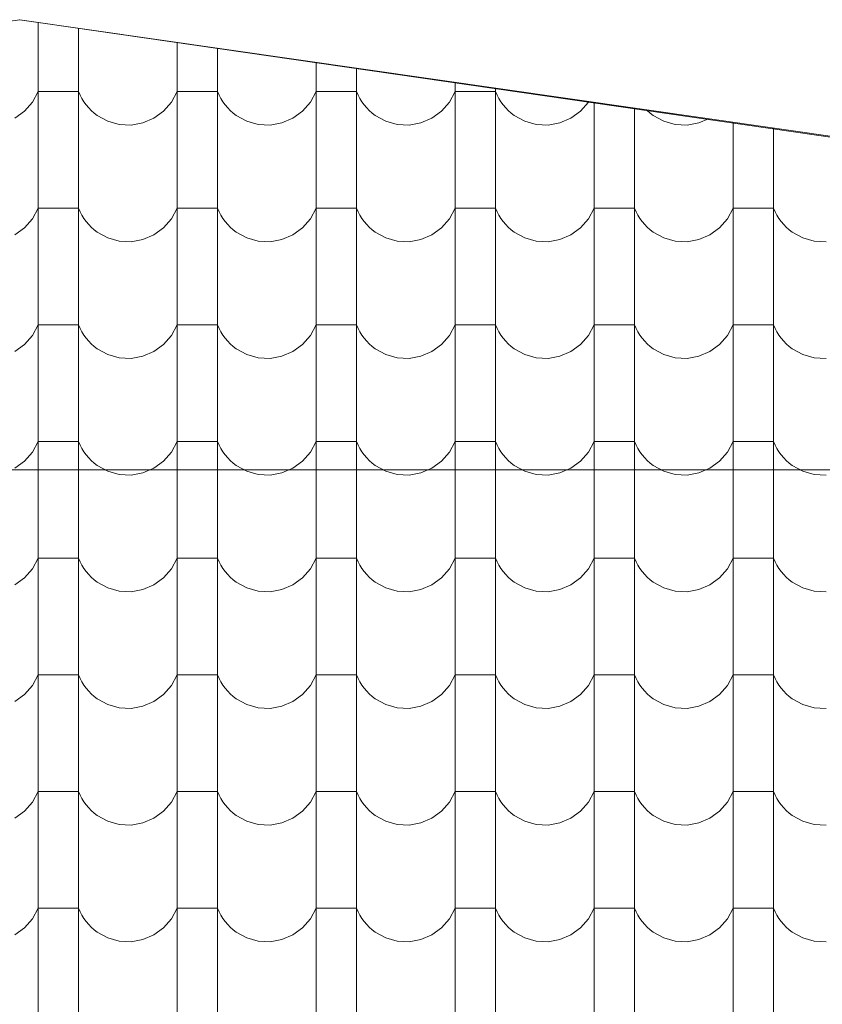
# Model space of a CAD drawing. Header units: millimetres. Extents: x -68772 to 137055, y -73300 to 19650.
# Tile 101 of 212: x 70940 to 72178, y -60535 to -59016. Entities that reach past the tile are written whole.
import ezdxf

# ---------------------------------------------------------------- set-up
doc = ezdxf.new("R2010")
doc.units = ezdxf.units.MM
doc.header["$MEASUREMENT"] = 0
for name, color, linetype, lineweight in [('Nowe_440-K Belki_Nr_pióra__1', 7, 'Continuous', 18), ('Nowe_810-G Ogólne_Nr_pióra__1', 7, 'Continuous', 18), ('Nowe_810-G Ogólne_Nr_pióra__26', 13, 'Continuous', 18), ('Nowe_NIEWIDOCZNE DACHY_Nr_pióra__1', 7, 'Continuous', 18)]:
    doc.layers.add(name, color=color, linetype=linetype, lineweight=lineweight)

# ---------------------------------------------------------------- blocks, each defined once
blk = doc.blocks.new('*X52')
at = {"layer": 'Nowe_810-G Ogólne_Nr_pióra__26', "color": 13, "linetype": 'Continuous', "lineweight": 18}
for p, q in [((70968.3, -59019.7), (70968.3, -59056.4)), ((71030.7, -59028.7), (71030.7, -59056.4)), ((70968.3, -59056.4), (70968.3, -59236.4)), ((71030.7, -59056.4), (71030.7, -59236.4)), ((71182.8, -59050.6), (71182.8, -59056.4)), ((71182.8, -59056.4), (71182.8, -59236.4)), ((71245.2, -59059.6), (71245.2, -59236.4)), ((71397.3, -59081.5), (71397.3, -59236.4)), ((71459.7, -59090.5), (71459.7, -59236.4)), ((71611.8, -59112.4), (71611.8, -59236.4)), ((71674.2, -59121.3), (71674.2, -59236.4)), ((70959.6, -59142.9), (70968.3, -59126.6)), ((70999.5, -59126.6), (70968.3, -59126.6)), ((71030.7, -59126.6), (70999.5, -59126.6)), ((71030.7, -59126.6), (71033.1, -59132.1)), ((71033.1, -59132.1), (71035.9, -59137.3)), ((71035.9, -59137.3), (71039, -59142.3)), ((71174.1, -59142.9), (71182.8, -59126.6)), ((71214, -59126.6), (71182.8, -59126.6)), ((71245.2, -59126.6), (71214, -59126.6)), ((71245.2, -59126.6), (71247.6, -59132.1)), ((71247.6, -59132.1), (71250.4, -59137.3)), ((71250.4, -59137.3), (71253.5, -59142.3)), ((71388.6, -59142.9), (71397.3, -59126.6)), ((71428.5, -59126.6), (71397.3, -59126.6)), ((71459.7, -59126.6), (71428.5, -59126.6)), ((71459.7, -59126.6), (71462.1, -59132.1)), ((71462.1, -59132.1), (71464.9, -59137.3)), ((71464.9, -59137.3), (71468, -59142.3)), ((71603.1, -59142.9), (71611.8, -59126.6)), ((71643, -59126.6), (71611.8, -59126.6)), ((71674.2, -59126.6), (71643, -59126.6)), ((71674.2, -59126.6), (71676.6, -59132.1)), ((71676.6, -59132.1), (71679.4, -59137.3)), ((71679.4, -59137.3), (71682.5, -59142.3)), ((70947.5, -59156.9), (70959.6, -59142.9)), ((71039, -59142.3), (71042.5, -59147.1)), ((71042.5, -59147.1), (71046.3, -59151.6)), ((71046.3, -59151.6), (71050.4, -59155.9)), ((71162, -59156.9), (71174.1, -59142.9)), ((71253.5, -59142.3), (71257, -59147.1)), ((71257, -59147.1), (71260.8, -59151.6)), ((71260.8, -59151.6), (71264.9, -59155.9)), ((71376.5, -59156.9), (71388.6, -59142.9)), ((71468, -59142.3), (71471.5, -59147.1)), ((71471.5, -59147.1), (71475.3, -59151.6)), ((71475.3, -59151.6), (71479.4, -59155.9)), ((71591, -59156.9), (71603.1, -59142.9)), ((71682.5, -59142.3), (71686, -59147.1)), ((71686, -59147.1), (71689.8, -59151.6)), ((71689.8, -59151.6), (71693.9, -59155.9)), ((71805.5, -59156.9), (71817.6, -59142.9)), ((71817.6, -59142.9), (71818.1, -59142)), ((71826.3, -59143.2), (71826.3, -59236.4)), ((71888.7, -59152.2), (71888.7, -59236.4)), ((70932.6, -59167.7), (70947.5, -59156.9)), ((71050.4, -59155.9), (71054.9, -59159.8)), ((71054.9, -59159.8), (71059.6, -59163.4)), ((71059.6, -59163.4), (71075.8, -59172.3)), ((71130.1, -59175), (71147.1, -59167.7)), ((71147.1, -59167.7), (71162, -59156.9)), ((71264.9, -59155.9), (71269.4, -59159.8)), ((71269.4, -59159.8), (71274.1, -59163.4)), ((71274.1, -59163.4), (71290.3, -59172.3)), ((71344.6, -59175), (71361.6, -59167.7)), ((71361.6, -59167.7), (71376.5, -59156.9)), ((71479.4, -59155.9), (71483.9, -59159.8)), ((71483.9, -59159.8), (71488.6, -59163.4)), ((71488.6, -59163.4), (71504.8, -59172.3)), ((71559.1, -59175), (71576.1, -59167.7)), ((71576.1, -59167.7), (71591, -59156.9)), ((71693.9, -59155.9), (71698.4, -59159.8)), ((71698.4, -59159.8), (71703.1, -59163.4)), ((71703.1, -59163.4), (71719.3, -59172.3)), ((71773.6, -59175), (71790.6, -59167.7)), ((71790.6, -59167.7), (71805.5, -59156.9)), ((71907.5, -59154.9), (71908.4, -59155.9)), ((71908.4, -59155.9), (71912.9, -59159.8)), ((71912.9, -59159.8), (71917.6, -59163.4)), ((71917.6, -59163.4), (71933.8, -59172.3)), ((71988.1, -59175), (72002.9, -59168.6)), ((71075.8, -59172.3), (71093.5, -59177.3)), ((71093.5, -59177.3), (71111.9, -59178.2)), ((71111.9, -59178.2), (71130.1, -59175)), ((71290.3, -59172.3), (71308, -59177.3)), ((71308, -59177.3), (71326.4, -59178.2)), ((71326.4, -59178.2), (71344.6, -59175)), ((71504.8, -59172.3), (71522.5, -59177.3)), ((71522.5, -59177.3), (71540.9, -59178.2)), ((71540.9, -59178.2), (71559.1, -59175)), ((71719.3, -59172.3), (71737, -59177.3)), ((71737, -59177.3), (71755.4, -59178.2)), ((71755.4, -59178.2), (71773.6, -59175)), ((71933.8, -59172.3), (71951.5, -59177.3)), ((71951.5, -59177.3), (71969.9, -59178.2)), ((71969.9, -59178.2), (71988.1, -59175)), ((72040.8, -59174.1), (72040.8, -59236.4)), ((72103.2, -59183.1), (72103.2, -59236.4)), ((70968.3, -59236.4), (70968.3, -59416.5)), ((71030.7, -59236.4), (71030.7, -59416.5)), ((71182.8, -59236.4), (71182.8, -59416.5)), ((71245.2, -59236.4), (71245.2, -59416.5)), ((71397.3, -59236.4), (71397.3, -59416.5)), ((71459.7, -59236.4), (71459.7, -59416.5)), ((71611.8, -59236.4), (71611.8, -59416.5)), ((71674.2, -59236.4), (71674.2, -59416.5)), ((71826.3, -59236.4), (71826.3, -59416.5)), ((71888.7, -59236.4), (71888.7, -59416.5)), ((72040.8, -59236.4), (72040.8, -59416.5)), ((72103.2, -59236.4), (72103.2, -59416.5)), ((70959.6, -59323), (70968.3, -59306.7)), ((70999.5, -59306.7), (70968.3, -59306.7)), ((71030.7, -59306.7), (70999.5, -59306.7)), ((71030.7, -59306.7), (71033.1, -59312.1)), ((71033.1, -59312.1), (71035.9, -59317.4)), ((71035.9, -59317.4), (71039, -59322.4)), ((71174.1, -59323), (71182.8, -59306.7)), ((71214, -59306.7), (71182.8, -59306.7)), ((71245.2, -59306.7), (71214, -59306.7)), ((71245.2, -59306.7), (71247.6, -59312.1)), ((71247.6, -59312.1), (71250.4, -59317.4)), ((71250.4, -59317.4), (71253.5, -59322.4)), ((71388.6, -59323), (71397.3, -59306.7)), ((71428.5, -59306.7), (71397.3, -59306.7)), ((71459.7, -59306.7), (71428.5, -59306.7)), ((71459.7, -59306.7), (71462.1, -59312.1)), ((71462.1, -59312.1), (71464.9, -59317.4)), ((71464.9, -59317.4), (71468, -59322.4)), ((71603.1, -59323), (71611.8, -59306.7)), ((71643, -59306.7), (71611.8, -59306.7)), ((71674.2, -59306.7), (71643, -59306.7)), ((71674.2, -59306.7), (71676.6, -59312.1)), ((71676.6, -59312.1), (71679.4, -59317.4)), ((71679.4, -59317.4), (71682.5, -59322.4)), ((71817.6, -59323), (71826.3, -59306.7)), ((71857.5, -59306.7), (71826.3, -59306.7)), ((71888.7, -59306.7), (71857.5, -59306.7)), ((71888.7, -59306.7), (71891.1, -59312.1)), ((71891.1, -59312.1), (71893.9, -59317.4)), ((71893.9, -59317.4), (71897, -59322.4)), ((72032.1, -59323), (72040.8, -59306.7)), ((72072, -59306.7), (72040.8, -59306.7)), ((72103.2, -59306.7), (72072, -59306.7)), ((72103.2, -59306.7), (72105.6, -59312.1)), ((72105.6, -59312.1), (72108.4, -59317.4)), ((72108.4, -59317.4), (72111.5, -59322.4)), ((70947.5, -59336.9), (70959.6, -59323)), ((71039, -59322.4), (71042.5, -59327.2)), ((71042.5, -59327.2), (71046.3, -59331.7)), ((71046.3, -59331.7), (71050.4, -59335.9)), ((71050.4, -59335.9), (71054.9, -59339.8)), ((71162, -59336.9), (71174.1, -59323)), ((71253.5, -59322.4), (71257, -59327.2)), ((71257, -59327.2), (71260.8, -59331.7)), ((71260.8, -59331.7), (71264.9, -59335.9)), ((71264.9, -59335.9), (71269.4, -59339.8)), ((71376.5, -59336.9), (71388.6, -59323)), ((71468, -59322.4), (71471.5, -59327.2)), ((71471.5, -59327.2), (71475.3, -59331.7)), ((71475.3, -59331.7), (71479.4, -59335.9)), ((71479.4, -59335.9), (71483.9, -59339.8)), ((71591, -59336.9), (71603.1, -59323)), ((71682.5, -59322.4), (71686, -59327.2)), ((71686, -59327.2), (71689.8, -59331.7)), ((71689.8, -59331.7), (71693.9, -59335.9)), ((71693.9, -59335.9), (71698.4, -59339.8)), ((71805.5, -59336.9), (71817.6, -59323)), ((71897, -59322.4), (71900.5, -59327.2)), ((71900.5, -59327.2), (71904.3, -59331.7)), ((71904.3, -59331.7), (71908.4, -59335.9)), ((71908.4, -59335.9), (71912.9, -59339.8)), ((72020, -59336.9), (72032.1, -59323)), ((72111.5, -59322.4), (72115, -59327.2)), ((72115, -59327.2), (72118.8, -59331.7)), ((72118.8, -59331.7), (72122.9, -59335.9)), ((72122.9, -59335.9), (72127.4, -59339.8)), ((70932.6, -59347.8), (70947.5, -59336.9)), ((71054.9, -59339.8), (71059.6, -59343.4)), ((71059.6, -59343.4), (71075.8, -59352.3)), ((71130.1, -59355), (71147.1, -59347.8)), ((71147.1, -59347.8), (71162, -59336.9)), ((71269.4, -59339.8), (71274.1, -59343.4)), ((71274.1, -59343.4), (71290.3, -59352.3)), ((71344.6, -59355), (71361.6, -59347.8)), ((71361.6, -59347.8), (71376.5, -59336.9)), ((71483.9, -59339.8), (71488.6, -59343.4)), ((71488.6, -59343.4), (71504.8, -59352.3)), ((71559.1, -59355), (71576.1, -59347.8)), ((71576.1, -59347.8), (71591, -59336.9)), ((71698.4, -59339.8), (71703.1, -59343.4)), ((71703.1, -59343.4), (71719.3, -59352.3)), ((71773.6, -59355), (71790.6, -59347.8)), ((71790.6, -59347.8), (71805.5, -59336.9)), ((71912.9, -59339.8), (71917.6, -59343.4)), ((71917.6, -59343.4), (71933.8, -59352.3)), ((71988.1, -59355), (72005.1, -59347.8)), ((72005.1, -59347.8), (72020, -59336.9)), ((72127.4, -59339.8), (72132.1, -59343.4)), ((72132.1, -59343.4), (72148.3, -59352.3)), ((71075.8, -59352.3), (71093.5, -59357.3)), ((71093.5, -59357.3), (71111.9, -59358.3)), ((71111.9, -59358.3), (71130.1, -59355)), ((71290.3, -59352.3), (71308, -59357.3)), ((71308, -59357.3), (71326.4, -59358.3)), ((71326.4, -59358.3), (71344.6, -59355)), ((71504.8, -59352.3), (71522.5, -59357.3)), ((71522.5, -59357.3), (71540.9, -59358.3)), ((71540.9, -59358.3), (71559.1, -59355)), ((71719.3, -59352.3), (71737, -59357.3)), ((71737, -59357.3), (71755.4, -59358.3)), ((71755.4, -59358.3), (71773.6, -59355)), ((71933.8, -59352.3), (71951.5, -59357.3)), ((71951.5, -59357.3), (71969.9, -59358.3)), ((71969.9, -59358.3), (71988.1, -59355)), ((72148.3, -59352.3), (72166, -59357.3)), ((72166, -59357.3), (72184.4, -59358.3)), ((70968.3, -59416.5), (70968.3, -59596.6)), ((71030.7, -59416.5), (71030.7, -59596.6)), ((71182.8, -59416.5), (71182.8, -59596.6)), ((71245.2, -59416.5), (71245.2, -59596.6)), ((71397.3, -59416.5), (71397.3, -59596.6)), ((71459.7, -59416.5), (71459.7, -59596.6)), ((71611.8, -59416.5), (71611.8, -59596.6)), ((71674.2, -59416.5), (71674.2, -59596.6)), ((71826.3, -59416.5), (71826.3, -59596.6)), ((71888.7, -59416.5), (71888.7, -59596.6)), ((72040.8, -59416.5), (72040.8, -59596.6)), ((72103.2, -59416.5), (72103.2, -59596.6)), ((70959.6, -59503), (70968.3, -59486.7)), ((70999.5, -59486.7), (70968.3, -59486.7)), ((71030.7, -59486.7), (70999.5, -59486.7)), ((71030.7, -59486.7), (71033.1, -59492.2)), ((71174.1, -59503), (71182.8, -59486.7)), ((71214, -59486.7), (71182.8, -59486.7)), ((71245.2, -59486.7), (71214, -59486.7)), ((71245.2, -59486.7), (71247.6, -59492.2)), ((71388.6, -59503), (71397.3, -59486.7)), ((71428.5, -59486.7), (71397.3, -59486.7)), ((71459.7, -59486.7), (71428.5, -59486.7)), ((71459.7, -59486.7), (71462.1, -59492.2)), ((71603.1, -59503), (71611.8, -59486.7)), ((71643, -59486.7), (71611.8, -59486.7)), ((71674.2, -59486.7), (71643, -59486.7)), ((71674.2, -59486.7), (71676.6, -59492.2)), ((71817.6, -59503), (71826.3, -59486.7)), ((71857.5, -59486.7), (71826.3, -59486.7)), ((71888.7, -59486.7), (71857.5, -59486.7)), ((71888.7, -59486.7), (71891.1, -59492.2)), ((72032.1, -59503), (72040.8, -59486.7)), ((72072, -59486.7), (72040.8, -59486.7)), ((72103.2, -59486.7), (72072, -59486.7)), ((72103.2, -59486.7), (72105.6, -59492.2)), ((70947.5, -59517), (70959.6, -59503)), ((71033.1, -59492.2), (71035.9, -59497.4)), ((71035.9, -59497.4), (71039, -59502.4)), ((71039, -59502.4), (71042.5, -59507.2)), ((71162, -59517), (71174.1, -59503)), ((71247.6, -59492.2), (71250.4, -59497.4)), ((71250.4, -59497.4), (71253.5, -59502.4)), ((71253.5, -59502.4), (71257, -59507.2)), ((71376.5, -59517), (71388.6, -59503)), ((71462.1, -59492.2), (71464.9, -59497.4)), ((71464.9, -59497.4), (71468, -59502.4)), ((71468, -59502.4), (71471.5, -59507.2)), ((71591, -59517), (71603.1, -59503)), ((71676.6, -59492.2), (71679.4, -59497.4)), ((71679.4, -59497.4), (71682.5, -59502.4)), ((71682.5, -59502.4), (71686, -59507.2)), ((71805.5, -59517), (71817.6, -59503)), ((71891.1, -59492.2), (71893.9, -59497.4)), ((71893.9, -59497.4), (71897, -59502.4)), ((71897, -59502.4), (71900.5, -59507.2)), ((72020, -59517), (72032.1, -59503)), ((72105.6, -59492.2), (72108.4, -59497.4)), ((72108.4, -59497.4), (72111.5, -59502.4)), ((72111.5, -59502.4), (72115, -59507.2)), ((70932.6, -59527.8), (70947.5, -59517)), ((71042.5, -59507.2), (71046.3, -59511.7)), ((71046.3, -59511.7), (71050.4, -59516)), ((71050.4, -59516), (71054.9, -59519.9)), ((71147.1, -59527.8), (71162, -59517)), ((71257, -59507.2), (71260.8, -59511.7)), ((71260.8, -59511.7), (71264.9, -59516)), ((71264.9, -59516), (71269.4, -59519.9)), ((71361.6, -59527.8), (71376.5, -59517)), ((71471.5, -59507.2), (71475.3, -59511.7)), ((71475.3, -59511.7), (71479.4, -59516)), ((71479.4, -59516), (71483.9, -59519.9)), ((71576.1, -59527.8), (71591, -59517)), ((71686, -59507.2), (71689.8, -59511.7)), ((71689.8, -59511.7), (71693.9, -59516)), ((71693.9, -59516), (71698.4, -59519.9)), ((71790.6, -59527.8), (71805.5, -59517)), ((71900.5, -59507.2), (71904.3, -59511.7)), ((71904.3, -59511.7), (71908.4, -59516)), ((71908.4, -59516), (71912.9, -59519.9)), ((72005.1, -59527.8), (72020, -59517)), ((72115, -59507.2), (72118.8, -59511.7)), ((72118.8, -59511.7), (72122.9, -59516)), ((72122.9, -59516), (72127.4, -59519.9)), ((71054.9, -59519.9), (71059.6, -59523.5)), ((71059.6, -59523.5), (71075.8, -59532.4)), ((71075.8, -59532.4), (71093.5, -59537.4)), ((71130.1, -59535.1), (71147.1, -59527.8)), ((71269.4, -59519.9), (71274.1, -59523.5)), ((71274.1, -59523.5), (71290.3, -59532.4)), ((71290.3, -59532.4), (71308, -59537.4)), ((71344.6, -59535.1), (71361.6, -59527.8)), ((71483.9, -59519.9), (71488.6, -59523.5)), ((71488.6, -59523.5), (71504.8, -59532.4)), ((71504.8, -59532.4), (71522.5, -59537.4)), ((71559.1, -59535.1), (71576.1, -59527.8)), ((71698.4, -59519.9), (71703.1, -59523.5)), ((71703.1, -59523.5), (71719.3, -59532.4)), ((71719.3, -59532.4), (71737, -59537.4)), ((71773.6, -59535.1), (71790.6, -59527.8)), ((71912.9, -59519.9), (71917.6, -59523.5)), ((71917.6, -59523.5), (71933.8, -59532.4)), ((71933.8, -59532.4), (71951.5, -59537.4)), ((71988.1, -59535.1), (72005.1, -59527.8)), ((72127.4, -59519.9), (72132.1, -59523.5)), ((72132.1, -59523.5), (72148.3, -59532.4)), ((72148.3, -59532.4), (72166, -59537.4)), ((71093.5, -59537.4), (71111.9, -59538.3)), ((71111.9, -59538.3), (71130.1, -59535.1)), ((71308, -59537.4), (71326.4, -59538.3)), ((71326.4, -59538.3), (71344.6, -59535.1)), ((71522.5, -59537.4), (71540.9, -59538.3)), ((71540.9, -59538.3), (71559.1, -59535.1)), ((71737, -59537.4), (71755.4, -59538.3)), ((71755.4, -59538.3), (71773.6, -59535.1)), ((71951.5, -59537.4), (71969.9, -59538.3)), ((71969.9, -59538.3), (71988.1, -59535.1)), ((72166, -59537.4), (72184.4, -59538.3)), ((70968.3, -59596.6), (70968.3, -59776.6)), ((71030.7, -59596.6), (71030.7, -59776.6)), ((71182.8, -59596.6), (71182.8, -59776.6)), ((71245.2, -59596.6), (71245.2, -59776.6)), ((71397.3, -59596.6), (71397.3, -59776.6)), ((71459.7, -59596.6), (71459.7, -59776.6)), ((71611.8, -59596.6), (71611.8, -59776.6)), ((71674.2, -59596.6), (71674.2, -59776.6)), ((71826.3, -59596.6), (71826.3, -59776.6)), ((71888.7, -59596.6), (71888.7, -59776.6)), ((72040.8, -59596.6), (72040.8, -59776.6)), ((72103.2, -59596.6), (72103.2, -59776.6)), ((70959.6, -59683.1), (70968.3, -59666.8)), ((70999.5, -59666.8), (70968.3, -59666.8)), ((71030.7, -59666.8), (70999.5, -59666.8)), ((71030.7, -59666.8), (71033.1, -59672.2)), ((71174.1, -59683.1), (71182.8, -59666.8)), ((71214, -59666.8), (71182.8, -59666.8)), ((71245.2, -59666.8), (71214, -59666.8)), ((71245.2, -59666.8), (71247.6, -59672.2)), ((71388.6, -59683.1), (71397.3, -59666.8)), ((71428.5, -59666.8), (71397.3, -59666.8)), ((71459.7, -59666.8), (71428.5, -59666.8)), ((71459.7, -59666.8), (71462.1, -59672.2)), ((71603.1, -59683.1), (71611.8, -59666.8)), ((71643, -59666.8), (71611.8, -59666.8)), ((71674.2, -59666.8), (71643, -59666.8)), ((71674.2, -59666.8), (71676.6, -59672.2)), ((71817.6, -59683.1), (71826.3, -59666.8)), ((71857.5, -59666.8), (71826.3, -59666.8)), ((71888.7, -59666.8), (71857.5, -59666.8)), ((71888.7, -59666.8), (71891.1, -59672.2)), ((72032.1, -59683.1), (72040.8, -59666.8)), ((72072, -59666.8), (72040.8, -59666.8)), ((72103.2, -59666.8), (72072, -59666.8)), ((72103.2, -59666.8), (72105.6, -59672.2)), ((70947.5, -59697), (70959.6, -59683.1)), ((71033.1, -59672.2), (71035.9, -59677.5)), ((71035.9, -59677.5), (71039, -59682.5)), ((71039, -59682.5), (71042.5, -59687.3)), ((71162, -59697), (71174.1, -59683.1)), ((71247.6, -59672.2), (71250.4, -59677.5)), ((71250.4, -59677.5), (71253.5, -59682.5)), ((71253.5, -59682.5), (71257, -59687.3)), ((71376.5, -59697), (71388.6, -59683.1)), ((71462.1, -59672.2), (71464.9, -59677.5)), ((71464.9, -59677.5), (71468, -59682.5)), ((71468, -59682.5), (71471.5, -59687.3)), ((71591, -59697), (71603.1, -59683.1)), ((71676.6, -59672.2), (71679.4, -59677.5)), ((71679.4, -59677.5), (71682.5, -59682.5)), ((71682.5, -59682.5), (71686, -59687.3)), ((71805.5, -59697), (71817.6, -59683.1)), ((71891.1, -59672.2), (71893.9, -59677.5)), ((71893.9, -59677.5), (71897, -59682.5)), ((71897, -59682.5), (71900.5, -59687.3)), ((72020, -59697), (72032.1, -59683.1)), ((72105.6, -59672.2), (72108.4, -59677.5)), ((72108.4, -59677.5), (72111.5, -59682.5)), ((72111.5, -59682.5), (72115, -59687.3)), ((70932.6, -59707.9), (70947.5, -59697)), ((71042.5, -59687.3), (71046.3, -59691.8)), ((71046.3, -59691.8), (71050.4, -59696)), ((71050.4, -59696), (71054.9, -59699.9)), ((71054.9, -59699.9), (71059.6, -59703.5)), ((71147.1, -59707.9), (71162, -59697)), ((71257, -59687.3), (71260.8, -59691.8)), ((71260.8, -59691.8), (71264.9, -59696)), ((71264.9, -59696), (71269.4, -59699.9)), ((71269.4, -59699.9), (71274.1, -59703.5)), ((71361.6, -59707.9), (71376.5, -59697)), ((71471.5, -59687.3), (71475.3, -59691.8)), ((71475.3, -59691.8), (71479.4, -59696)), ((71479.4, -59696), (71483.9, -59699.9)), ((71483.9, -59699.9), (71488.6, -59703.5)), ((71576.1, -59707.9), (71591, -59697)), ((71686, -59687.3), (71689.8, -59691.8)), ((71689.8, -59691.8), (71693.9, -59696)), ((71693.9, -59696), (71698.4, -59699.9)), ((71698.4, -59699.9), (71703.1, -59703.5)), ((71790.6, -59707.9), (71805.5, -59697)), ((71900.5, -59687.3), (71904.3, -59691.8)), ((71904.3, -59691.8), (71908.4, -59696)), ((71908.4, -59696), (71912.9, -59699.9)), ((71912.9, -59699.9), (71917.6, -59703.5)), ((72005.1, -59707.9), (72020, -59697)), ((72115, -59687.3), (72118.8, -59691.8)), ((72118.8, -59691.8), (72122.9, -59696)), ((72122.9, -59696), (72127.4, -59699.9)), ((72127.4, -59699.9), (72132.1, -59703.5)), ((71059.6, -59703.5), (71075.8, -59712.4)), ((71075.8, -59712.4), (71093.5, -59717.4)), ((71111.9, -59718.4), (71130.1, -59715.1)), ((71130.1, -59715.1), (71147.1, -59707.9)), ((71274.1, -59703.5), (71290.3, -59712.4)), ((71290.3, -59712.4), (71308, -59717.4)), ((71326.4, -59718.4), (71344.6, -59715.1)), ((71344.6, -59715.1), (71361.6, -59707.9)), ((71488.6, -59703.5), (71504.8, -59712.4)), ((71504.8, -59712.4), (71522.5, -59717.4)), ((71540.9, -59718.4), (71559.1, -59715.1)), ((71559.1, -59715.1), (71576.1, -59707.9)), ((71703.1, -59703.5), (71719.3, -59712.4)), ((71719.3, -59712.4), (71737, -59717.4)), ((71755.4, -59718.4), (71773.6, -59715.1)), ((71773.6, -59715.1), (71790.6, -59707.9)), ((71917.6, -59703.5), (71933.8, -59712.4)), ((71933.8, -59712.4), (71951.5, -59717.4)), ((71969.9, -59718.4), (71988.1, -59715.1)), ((71988.1, -59715.1), (72005.1, -59707.9)), ((72132.1, -59703.5), (72148.3, -59712.4)), ((72148.3, -59712.4), (72166, -59717.4)), ((71093.5, -59717.4), (71111.9, -59718.4)), ((71308, -59717.4), (71326.4, -59718.4)), ((71522.5, -59717.4), (71540.9, -59718.4)), ((71737, -59717.4), (71755.4, -59718.4)), ((71951.5, -59717.4), (71969.9, -59718.4)), ((72166, -59717.4), (72184.4, -59718.4)), ((70968.3, -59776.6), (70968.3, -59956.6)), ((71030.7, -59776.6), (71030.7, -59956.6)), ((71182.8, -59776.6), (71182.8, -59956.6)), ((71245.2, -59776.6), (71245.2, -59956.6)), ((71397.3, -59776.6), (71397.3, -59956.6)), ((71459.7, -59776.6), (71459.7, -59956.6)), ((71611.8, -59776.6), (71611.8, -59956.6)), ((71674.2, -59776.6), (71674.2, -59956.6)), ((71826.3, -59776.6), (71826.3, -59956.6)), ((71888.7, -59776.6), (71888.7, -59956.6)), ((72040.8, -59776.6), (72040.8, -59956.6)), ((72103.2, -59776.6), (72103.2, -59956.6)), ((70959.6, -59863.1), (70968.3, -59846.8)), ((70999.5, -59846.8), (70968.3, -59846.8)), ((71030.7, -59846.8), (70999.5, -59846.8)), ((71030.7, -59846.8), (71033.1, -59852.3)), ((71033.1, -59852.3), (71035.9, -59857.5)), ((71174.1, -59863.1), (71182.8, -59846.8)), ((71214, -59846.8), (71182.8, -59846.8)), ((71245.2, -59846.8), (71214, -59846.8)), ((71245.2, -59846.8), (71247.6, -59852.3)), ((71247.6, -59852.3), (71250.4, -59857.5)), ((71388.6, -59863.1), (71397.3, -59846.8)), ((71428.5, -59846.8), (71397.3, -59846.8)), ((71459.7, -59846.8), (71428.5, -59846.8)), ((71459.7, -59846.8), (71462.1, -59852.3)), ((71462.1, -59852.3), (71464.9, -59857.5)), ((71603.1, -59863.1), (71611.8, -59846.8)), ((71643, -59846.8), (71611.8, -59846.8)), ((71674.2, -59846.8), (71643, -59846.8)), ((71674.2, -59846.8), (71676.6, -59852.3)), ((71676.6, -59852.3), (71679.4, -59857.5)), ((71817.6, -59863.1), (71826.3, -59846.8)), ((71857.5, -59846.8), (71826.3, -59846.8)), ((71888.7, -59846.8), (71857.5, -59846.8)), ((71888.7, -59846.8), (71891.1, -59852.3)), ((71891.1, -59852.3), (71893.9, -59857.5)), ((72032.1, -59863.1), (72040.8, -59846.8)), ((72072, -59846.8), (72040.8, -59846.8)), ((72103.2, -59846.8), (72072, -59846.8)), ((72103.2, -59846.8), (72105.6, -59852.3)), ((72105.6, -59852.3), (72108.4, -59857.5)), ((70947.5, -59877.1), (70959.6, -59863.1)), ((71035.9, -59857.5), (71039, -59862.5)), ((71039, -59862.5), (71042.5, -59867.3)), ((71042.5, -59867.3), (71046.3, -59871.8)), ((71162, -59877.1), (71174.1, -59863.1)), ((71250.4, -59857.5), (71253.5, -59862.5)), ((71253.5, -59862.5), (71257, -59867.3)), ((71257, -59867.3), (71260.8, -59871.8)), ((71376.5, -59877.1), (71388.6, -59863.1)), ((71464.9, -59857.5), (71468, -59862.5)), ((71468, -59862.5), (71471.5, -59867.3)), ((71471.5, -59867.3), (71475.3, -59871.8)), ((71591, -59877.1), (71603.1, -59863.1)), ((71679.4, -59857.5), (71682.5, -59862.5)), ((71682.5, -59862.5), (71686, -59867.3)), ((71686, -59867.3), (71689.8, -59871.8)), ((71805.5, -59877.1), (71817.6, -59863.1)), ((71893.9, -59857.5), (71897, -59862.5)), ((71897, -59862.5), (71900.5, -59867.3)), ((71900.5, -59867.3), (71904.3, -59871.8)), ((72020, -59877.1), (72032.1, -59863.1)), ((72108.4, -59857.5), (72111.5, -59862.5)), ((72111.5, -59862.5), (72115, -59867.3)), ((72115, -59867.3), (72118.8, -59871.8)), ((70932.6, -59887.9), (70947.5, -59877.1)), ((71046.3, -59871.8), (71050.4, -59876.1)), ((71050.4, -59876.1), (71054.9, -59880)), ((71054.9, -59880), (71059.6, -59883.6)), ((71059.6, -59883.6), (71075.8, -59892.5)), ((71147.1, -59887.9), (71162, -59877.1)), ((71260.8, -59871.8), (71264.9, -59876.1)), ((71264.9, -59876.1), (71269.4, -59880)), ((71269.4, -59880), (71274.1, -59883.6)), ((71274.1, -59883.6), (71290.3, -59892.5)), ((71361.6, -59887.9), (71376.5, -59877.1)), ((71475.3, -59871.8), (71479.4, -59876.1)), ((71479.4, -59876.1), (71483.9, -59880)), ((71483.9, -59880), (71488.6, -59883.6)), ((71488.6, -59883.6), (71504.8, -59892.5)), ((71576.1, -59887.9), (71591, -59877.1)), ((71689.8, -59871.8), (71693.9, -59876.1)), ((71693.9, -59876.1), (71698.4, -59880)), ((71698.4, -59880), (71703.1, -59883.6)), ((71703.1, -59883.6), (71719.3, -59892.5)), ((71790.6, -59887.9), (71805.5, -59877.1)), ((71904.3, -59871.8), (71908.4, -59876.1)), ((71908.4, -59876.1), (71912.9, -59880)), ((71912.9, -59880), (71917.6, -59883.6)), ((71917.6, -59883.6), (71933.8, -59892.5)), ((72005.1, -59887.9), (72020, -59877.1)), ((72118.8, -59871.8), (72122.9, -59876.1)), ((72122.9, -59876.1), (72127.4, -59880)), ((72127.4, -59880), (72132.1, -59883.6)), ((72132.1, -59883.6), (72148.3, -59892.5)), ((71075.8, -59892.5), (71093.5, -59897.5)), ((71093.5, -59897.5), (71111.9, -59898.4)), ((71111.9, -59898.4), (71130.1, -59895.2)), ((71130.1, -59895.2), (71147.1, -59887.9)), ((71290.3, -59892.5), (71308, -59897.5)), ((71308, -59897.5), (71326.4, -59898.4)), ((71326.4, -59898.4), (71344.6, -59895.2)), ((71344.6, -59895.2), (71361.6, -59887.9)), ((71504.8, -59892.5), (71522.5, -59897.5)), ((71522.5, -59897.5), (71540.9, -59898.4)), ((71540.9, -59898.4), (71559.1, -59895.2)), ((71559.1, -59895.2), (71576.1, -59887.9)), ((71719.3, -59892.5), (71737, -59897.5)), ((71737, -59897.5), (71755.4, -59898.4)), ((71755.4, -59898.4), (71773.6, -59895.2)), ((71773.6, -59895.2), (71790.6, -59887.9)), ((71933.8, -59892.5), (71951.5, -59897.5)), ((71951.5, -59897.5), (71969.9, -59898.4)), ((71969.9, -59898.4), (71988.1, -59895.2)), ((71988.1, -59895.2), (72005.1, -59887.9)), ((72148.3, -59892.5), (72166, -59897.5)), ((72166, -59897.5), (72184.4, -59898.4)), ((70968.3, -59956.6), (70968.3, -60136.7)), ((71030.7, -59956.6), (71030.7, -60136.7)), ((71182.8, -59956.6), (71182.8, -60136.7)), ((71245.2, -59956.6), (71245.2, -60136.7)), ((71397.3, -59956.6), (71397.3, -60136.7)), ((71459.7, -59956.6), (71459.7, -60136.7)), ((71611.8, -59956.6), (71611.8, -60136.7)), ((71674.2, -59956.6), (71674.2, -60136.7)), ((71826.3, -59956.6), (71826.3, -60136.7)), ((71888.7, -59956.6), (71888.7, -60136.7)), ((72040.8, -59956.6), (72040.8, -60136.7)), ((72103.2, -59956.6), (72103.2, -60136.7)), ((70959.6, -60043.2), (70968.3, -60026.9)), ((70999.5, -60026.9), (70968.3, -60026.9)), ((71030.7, -60026.9), (70999.5, -60026.9)), ((71030.7, -60026.9), (71033.1, -60032.3)), ((71033.1, -60032.3), (71035.9, -60037.6)), ((71174.1, -60043.2), (71182.8, -60026.9)), ((71214, -60026.9), (71182.8, -60026.9)), ((71245.2, -60026.9), (71214, -60026.9)), ((71245.2, -60026.9), (71247.6, -60032.3)), ((71247.6, -60032.3), (71250.4, -60037.6)), ((71388.6, -60043.2), (71397.3, -60026.9)), ((71428.5, -60026.9), (71397.3, -60026.9)), ((71459.7, -60026.9), (71428.5, -60026.9)), ((71459.7, -60026.9), (71462.1, -60032.3)), ((71462.1, -60032.3), (71464.9, -60037.6)), ((71603.1, -60043.2), (71611.8, -60026.9)), ((71643, -60026.9), (71611.8, -60026.9)), ((71674.2, -60026.9), (71643, -60026.9)), ((71674.2, -60026.9), (71676.6, -60032.3)), ((71676.6, -60032.3), (71679.4, -60037.6)), ((71817.6, -60043.2), (71826.3, -60026.9)), ((71857.5, -60026.9), (71826.3, -60026.9)), ((71888.7, -60026.9), (71857.5, -60026.9)), ((71888.7, -60026.9), (71891.1, -60032.3)), ((71891.1, -60032.3), (71893.9, -60037.6)), ((72032.1, -60043.2), (72040.8, -60026.9)), ((72072, -60026.9), (72040.8, -60026.9)), ((72103.2, -60026.9), (72072, -60026.9)), ((72103.2, -60026.9), (72105.6, -60032.3)), ((72105.6, -60032.3), (72108.4, -60037.6)), ((70947.5, -60057.1), (70959.6, -60043.2)), ((71035.9, -60037.6), (71039, -60042.6)), ((71039, -60042.6), (71042.5, -60047.4)), ((71042.5, -60047.4), (71046.3, -60051.9)), ((71162, -60057.1), (71174.1, -60043.2)), ((71250.4, -60037.6), (71253.5, -60042.6)), ((71253.5, -60042.6), (71257, -60047.4)), ((71257, -60047.4), (71260.8, -60051.9)), ((71376.5, -60057.1), (71388.6, -60043.2)), ((71464.9, -60037.6), (71468, -60042.6)), ((71468, -60042.6), (71471.5, -60047.4)), ((71471.5, -60047.4), (71475.3, -60051.9)), ((71591, -60057.1), (71603.1, -60043.2)), ((71679.4, -60037.6), (71682.5, -60042.6)), ((71682.5, -60042.6), (71686, -60047.4)), ((71686, -60047.4), (71689.8, -60051.9)), ((71805.5, -60057.1), (71817.6, -60043.2)), ((71893.9, -60037.6), (71897, -60042.6)), ((71897, -60042.6), (71900.5, -60047.4)), ((71900.5, -60047.4), (71904.3, -60051.9)), ((72020, -60057.1), (72032.1, -60043.2)), ((72108.4, -60037.6), (72111.5, -60042.6)), ((72111.5, -60042.6), (72115, -60047.4)), ((72115, -60047.4), (72118.8, -60051.9)), ((70932.6, -60068), (70947.5, -60057.1)), ((71046.3, -60051.9), (71050.4, -60056.1)), ((71050.4, -60056.1), (71054.9, -60060)), ((71054.9, -60060), (71059.6, -60063.6)), ((71059.6, -60063.6), (71075.8, -60072.5)), ((71147.1, -60068), (71162, -60057.1)), ((71260.8, -60051.9), (71264.9, -60056.1)), ((71264.9, -60056.1), (71269.4, -60060)), ((71269.4, -60060), (71274.1, -60063.6)), ((71274.1, -60063.6), (71290.3, -60072.5)), ((71361.6, -60068), (71376.5, -60057.1)), ((71475.3, -60051.9), (71479.4, -60056.1)), ((71479.4, -60056.1), (71483.9, -60060)), ((71483.9, -60060), (71488.6, -60063.6)), ((71488.6, -60063.6), (71504.8, -60072.5)), ((71576.1, -60068), (71591, -60057.1)), ((71689.8, -60051.9), (71693.9, -60056.1)), ((71693.9, -60056.1), (71698.4, -60060)), ((71698.4, -60060), (71703.1, -60063.6)), ((71703.1, -60063.6), (71719.3, -60072.5)), ((71790.6, -60068), (71805.5, -60057.1)), ((71904.3, -60051.9), (71908.4, -60056.1)), ((71908.4, -60056.1), (71912.9, -60060)), ((71912.9, -60060), (71917.6, -60063.6)), ((71917.6, -60063.6), (71933.8, -60072.5)), ((72005.1, -60068), (72020, -60057.1)), ((72118.8, -60051.9), (72122.9, -60056.1)), ((72122.9, -60056.1), (72127.4, -60060)), ((72127.4, -60060), (72132.1, -60063.6)), ((72132.1, -60063.6), (72148.3, -60072.5)), ((71075.8, -60072.5), (71093.5, -60077.5)), ((71093.5, -60077.5), (71111.9, -60078.5)), ((71111.9, -60078.5), (71130.1, -60075.2)), ((71130.1, -60075.2), (71147.1, -60068)), ((71290.3, -60072.5), (71308, -60077.5)), ((71308, -60077.5), (71326.4, -60078.5)), ((71326.4, -60078.5), (71344.6, -60075.2)), ((71344.6, -60075.2), (71361.6, -60068)), ((71504.8, -60072.5), (71522.5, -60077.5)), ((71522.5, -60077.5), (71540.9, -60078.5)), ((71540.9, -60078.5), (71559.1, -60075.2)), ((71559.1, -60075.2), (71576.1, -60068)), ((71719.3, -60072.5), (71737, -60077.5)), ((71737, -60077.5), (71755.4, -60078.5)), ((71755.4, -60078.5), (71773.6, -60075.2)), ((71773.6, -60075.2), (71790.6, -60068)), ((71933.8, -60072.5), (71951.5, -60077.5)), ((71951.5, -60077.5), (71969.9, -60078.5)), ((71969.9, -60078.5), (71988.1, -60075.2)), ((71988.1, -60075.2), (72005.1, -60068)), ((72148.3, -60072.5), (72166, -60077.5)), ((72166, -60077.5), (72184.4, -60078.5)), ((70968.3, -60136.7), (70968.3, -60316.8)), ((71030.7, -60136.7), (71030.7, -60316.8)), ((71182.8, -60136.7), (71182.8, -60316.8)), ((71245.2, -60136.7), (71245.2, -60316.8)), ((71397.3, -60136.7), (71397.3, -60316.8)), ((71459.7, -60136.7), (71459.7, -60316.8)), ((71611.8, -60136.7), (71611.8, -60316.8)), ((71674.2, -60136.7), (71674.2, -60316.8)), ((71826.3, -60136.7), (71826.3, -60316.8)), ((71888.7, -60136.7), (71888.7, -60316.8)), ((72040.8, -60136.7), (72040.8, -60316.8)), ((72103.2, -60136.7), (72103.2, -60316.8)), ((70959.6, -60223.2), (70968.3, -60206.9)), ((70999.5, -60206.9), (70968.3, -60206.9)), ((71030.7, -60206.9), (70999.5, -60206.9)), ((71030.7, -60206.9), (71033.1, -60212.4)), ((71033.1, -60212.4), (71035.9, -60217.6)), ((71035.9, -60217.6), (71039, -60222.6)), ((71174.1, -60223.2), (71182.8, -60206.9)), ((71214, -60206.9), (71182.8, -60206.9)), ((71245.2, -60206.9), (71214, -60206.9)), ((71245.2, -60206.9), (71247.6, -60212.4)), ((71247.6, -60212.4), (71250.4, -60217.6)), ((71250.4, -60217.6), (71253.5, -60222.6)), ((71388.6, -60223.2), (71397.3, -60206.9)), ((71428.5, -60206.9), (71397.3, -60206.9)), ((71459.7, -60206.9), (71428.5, -60206.9)), ((71459.7, -60206.9), (71462.1, -60212.4)), ((71462.1, -60212.4), (71464.9, -60217.6)), ((71464.9, -60217.6), (71468, -60222.6)), ((71603.1, -60223.2), (71611.8, -60206.9)), ((71643, -60206.9), (71611.8, -60206.9)), ((71674.2, -60206.9), (71643, -60206.9)), ((71674.2, -60206.9), (71676.6, -60212.4)), ((71676.6, -60212.4), (71679.4, -60217.6)), ((71679.4, -60217.6), (71682.5, -60222.6)), ((71817.6, -60223.2), (71826.3, -60206.9)), ((71857.5, -60206.9), (71826.3, -60206.9)), ((71888.7, -60206.9), (71857.5, -60206.9)), ((71888.7, -60206.9), (71891.1, -60212.4)), ((71891.1, -60212.4), (71893.9, -60217.6)), ((71893.9, -60217.6), (71897, -60222.6)), ((72032.1, -60223.2), (72040.8, -60206.9)), ((72072, -60206.9), (72040.8, -60206.9)), ((72103.2, -60206.9), (72072, -60206.9)), ((72103.2, -60206.9), (72105.6, -60212.4)), ((72105.6, -60212.4), (72108.4, -60217.6)), ((72108.4, -60217.6), (72111.5, -60222.6)), ((70947.5, -60237.2), (70959.6, -60223.2)), ((71039, -60222.6), (71042.5, -60227.4)), ((71042.5, -60227.4), (71046.3, -60231.9)), ((71046.3, -60231.9), (71050.4, -60236.2)), ((71162, -60237.2), (71174.1, -60223.2)), ((71253.5, -60222.6), (71257, -60227.4)), ((71257, -60227.4), (71260.8, -60231.9)), ((71260.8, -60231.9), (71264.9, -60236.2)), ((71376.5, -60237.2), (71388.6, -60223.2)), ((71468, -60222.6), (71471.5, -60227.4)), ((71471.5, -60227.4), (71475.3, -60231.9)), ((71475.3, -60231.9), (71479.4, -60236.2)), ((71591, -60237.2), (71603.1, -60223.2)), ((71682.5, -60222.6), (71686, -60227.4)), ((71686, -60227.4), (71689.8, -60231.9)), ((71689.8, -60231.9), (71693.9, -60236.2)), ((71805.5, -60237.2), (71817.6, -60223.2)), ((71897, -60222.6), (71900.5, -60227.4)), ((71900.5, -60227.4), (71904.3, -60231.9)), ((71904.3, -60231.9), (71908.4, -60236.2)), ((72020, -60237.2), (72032.1, -60223.2)), ((72111.5, -60222.6), (72115, -60227.4)), ((72115, -60227.4), (72118.8, -60231.9)), ((72118.8, -60231.9), (72122.9, -60236.2)), ((70932.6, -60248), (70947.5, -60237.2)), ((71050.4, -60236.2), (71054.9, -60240.1)), ((71054.9, -60240.1), (71059.6, -60243.7)), ((71059.6, -60243.7), (71075.8, -60252.6)), ((71130.1, -60255.3), (71147.1, -60248)), ((71147.1, -60248), (71162, -60237.2)), ((71264.9, -60236.2), (71269.4, -60240.1)), ((71269.4, -60240.1), (71274.1, -60243.7)), ((71274.1, -60243.7), (71290.3, -60252.6)), ((71344.6, -60255.3), (71361.6, -60248)), ((71361.6, -60248), (71376.5, -60237.2)), ((71479.4, -60236.2), (71483.9, -60240.1)), ((71483.9, -60240.1), (71488.6, -60243.7)), ((71488.6, -60243.7), (71504.8, -60252.6)), ((71559.1, -60255.3), (71576.1, -60248)), ((71576.1, -60248), (71591, -60237.2)), ((71693.9, -60236.2), (71698.4, -60240.1)), ((71698.4, -60240.1), (71703.1, -60243.7)), ((71703.1, -60243.7), (71719.3, -60252.6)), ((71773.6, -60255.3), (71790.6, -60248)), ((71790.6, -60248), (71805.5, -60237.2)), ((71908.4, -60236.2), (71912.9, -60240.1)), ((71912.9, -60240.1), (71917.6, -60243.7)), ((71917.6, -60243.7), (71933.8, -60252.6)), ((71988.1, -60255.3), (72005.1, -60248)), ((72005.1, -60248), (72020, -60237.2)), ((72122.9, -60236.2), (72127.4, -60240.1)), ((72127.4, -60240.1), (72132.1, -60243.7)), ((72132.1, -60243.7), (72148.3, -60252.6)), ((71075.8, -60252.6), (71093.5, -60257.6)), ((71093.5, -60257.6), (71111.9, -60258.5)), ((71111.9, -60258.5), (71130.1, -60255.3)), ((71290.3, -60252.6), (71308, -60257.6)), ((71308, -60257.6), (71326.4, -60258.5)), ((71326.4, -60258.5), (71344.6, -60255.3)), ((71504.8, -60252.6), (71522.5, -60257.6)), ((71522.5, -60257.6), (71540.9, -60258.5)), ((71540.9, -60258.5), (71559.1, -60255.3)), ((71719.3, -60252.6), (71737, -60257.6)), ((71737, -60257.6), (71755.4, -60258.5)), ((71755.4, -60258.5), (71773.6, -60255.3)), ((71933.8, -60252.6), (71951.5, -60257.6)), ((71951.5, -60257.6), (71969.9, -60258.5)), ((71969.9, -60258.5), (71988.1, -60255.3)), ((72148.3, -60252.6), (72166, -60257.6)), ((72166, -60257.6), (72184.4, -60258.5)), ((70968.3, -60316.8), (70968.3, -60496.8)), ((71030.7, -60316.8), (71030.7, -60496.8)), ((71182.8, -60316.8), (71182.8, -60496.8)), ((71245.2, -60316.8), (71245.2, -60496.8)), ((71397.3, -60316.8), (71397.3, -60496.8)), ((71459.7, -60316.8), (71459.7, -60496.8)), ((71611.8, -60316.8), (71611.8, -60496.8)), ((71674.2, -60316.8), (71674.2, -60496.8)), ((71826.3, -60316.8), (71826.3, -60496.8)), ((71888.7, -60316.8), (71888.7, -60496.8)), ((72040.8, -60316.8), (72040.8, -60496.8)), ((72103.2, -60316.8), (72103.2, -60496.8)), ((70959.6, -60403.3), (70968.3, -60387)), ((70999.5, -60387), (70968.3, -60387)), ((71030.7, -60387), (70999.5, -60387)), ((71030.7, -60387), (71033.1, -60392.4)), ((71033.1, -60392.4), (71035.9, -60397.7)), ((71035.9, -60397.7), (71039, -60402.7)), ((71174.1, -60403.3), (71182.8, -60387)), ((71214, -60387), (71182.8, -60387)), ((71245.2, -60387), (71214, -60387)), ((71245.2, -60387), (71247.6, -60392.4)), ((71247.6, -60392.4), (71250.4, -60397.7)), ((71250.4, -60397.7), (71253.5, -60402.7)), ((71388.6, -60403.3), (71397.3, -60387)), ((71428.5, -60387), (71397.3, -60387)), ((71459.7, -60387), (71428.5, -60387)), ((71459.7, -60387), (71462.1, -60392.4)), ((71462.1, -60392.4), (71464.9, -60397.7)), ((71464.9, -60397.7), (71468, -60402.7)), ((71603.1, -60403.3), (71611.8, -60387)), ((71643, -60387), (71611.8, -60387)), ((71674.2, -60387), (71643, -60387)), ((71674.2, -60387), (71676.6, -60392.4)), ((71676.6, -60392.4), (71679.4, -60397.7)), ((71679.4, -60397.7), (71682.5, -60402.7)), ((71817.6, -60403.3), (71826.3, -60387)), ((71857.5, -60387), (71826.3, -60387)), ((71888.7, -60387), (71857.5, -60387)), ((71888.7, -60387), (71891.1, -60392.4)), ((71891.1, -60392.4), (71893.9, -60397.7)), ((71893.9, -60397.7), (71897, -60402.7)), ((72032.1, -60403.3), (72040.8, -60387)), ((72072, -60387), (72040.8, -60387)), ((72103.2, -60387), (72072, -60387)), ((72103.2, -60387), (72105.6, -60392.4)), ((72105.6, -60392.4), (72108.4, -60397.7)), ((72108.4, -60397.7), (72111.5, -60402.7)), ((70947.5, -60417.2), (70959.6, -60403.3)), ((71039, -60402.7), (71042.5, -60407.5)), ((71042.5, -60407.5), (71046.3, -60412)), ((71046.3, -60412), (71050.4, -60416.2)), ((71162, -60417.2), (71174.1, -60403.3)), ((71253.5, -60402.7), (71257, -60407.5)), ((71257, -60407.5), (71260.8, -60412)), ((71260.8, -60412), (71264.9, -60416.2)), ((71376.5, -60417.2), (71388.6, -60403.3)), ((71468, -60402.7), (71471.5, -60407.5)), ((71471.5, -60407.5), (71475.3, -60412)), ((71475.3, -60412), (71479.4, -60416.2)), ((71591, -60417.2), (71603.1, -60403.3)), ((71682.5, -60402.7), (71686, -60407.5)), ((71686, -60407.5), (71689.8, -60412)), ((71689.8, -60412), (71693.9, -60416.2)), ((71805.5, -60417.2), (71817.6, -60403.3)), ((71897, -60402.7), (71900.5, -60407.5)), ((71900.5, -60407.5), (71904.3, -60412)), ((71904.3, -60412), (71908.4, -60416.2)), ((72020, -60417.2), (72032.1, -60403.3)), ((72111.5, -60402.7), (72115, -60407.5)), ((72115, -60407.5), (72118.8, -60412)), ((72118.8, -60412), (72122.9, -60416.2)), ((70932.6, -60428.1), (70947.5, -60417.2)), ((71050.4, -60416.2), (71054.9, -60420.1)), ((71054.9, -60420.1), (71059.6, -60423.7)), ((71059.6, -60423.7), (71075.8, -60432.6)), ((71130.1, -60435.3), (71147.1, -60428.1)), ((71147.1, -60428.1), (71162, -60417.2)), ((71264.9, -60416.2), (71269.4, -60420.1)), ((71269.4, -60420.1), (71274.1, -60423.7)), ((71274.1, -60423.7), (71290.3, -60432.6)), ((71344.6, -60435.3), (71361.6, -60428.1)), ((71361.6, -60428.1), (71376.5, -60417.2)), ((71479.4, -60416.2), (71483.9, -60420.1)), ((71483.9, -60420.1), (71488.6, -60423.7)), ((71488.6, -60423.7), (71504.8, -60432.6)), ((71559.1, -60435.3), (71576.1, -60428.1)), ((71576.1, -60428.1), (71591, -60417.2)), ((71693.9, -60416.2), (71698.4, -60420.1)), ((71698.4, -60420.1), (71703.1, -60423.7)), ((71703.1, -60423.7), (71719.3, -60432.6)), ((71773.6, -60435.3), (71790.6, -60428.1)), ((71790.6, -60428.1), (71805.5, -60417.2)), ((71908.4, -60416.2), (71912.9, -60420.1)), ((71912.9, -60420.1), (71917.6, -60423.7)), ((71917.6, -60423.7), (71933.8, -60432.6)), ((71988.1, -60435.3), (72005.1, -60428.1)), ((72005.1, -60428.1), (72020, -60417.2)), ((72122.9, -60416.2), (72127.4, -60420.1)), ((72127.4, -60420.1), (72132.1, -60423.7)), ((72132.1, -60423.7), (72148.3, -60432.6)), ((71075.8, -60432.6), (71093.5, -60437.6)), ((71093.5, -60437.6), (71111.9, -60438.6)), ((71111.9, -60438.6), (71130.1, -60435.3)), ((71290.3, -60432.6), (71308, -60437.6)), ((71308, -60437.6), (71326.4, -60438.6)), ((71326.4, -60438.6), (71344.6, -60435.3)), ((71504.8, -60432.6), (71522.5, -60437.6)), ((71522.5, -60437.6), (71540.9, -60438.6)), ((71540.9, -60438.6), (71559.1, -60435.3)), ((71719.3, -60432.6), (71737, -60437.6)), ((71737, -60437.6), (71755.4, -60438.6)), ((71755.4, -60438.6), (71773.6, -60435.3)), ((71933.8, -60432.6), (71951.5, -60437.6)), ((71951.5, -60437.6), (71969.9, -60438.6)), ((71969.9, -60438.6), (71988.1, -60435.3)), ((72148.3, -60432.6), (72166, -60437.6)), ((72166, -60437.6), (72184.4, -60438.6)), ((70968.3, -60496.8), (70968.3, -60676.8)), ((71030.7, -60496.8), (71030.7, -60676.8)), ((71182.8, -60496.8), (71182.8, -60676.8)), ((71245.2, -60496.8), (71245.2, -60676.8)), ((71397.3, -60496.8), (71397.3, -60676.8)), ((71459.7, -60496.8), (71459.7, -60676.8)), ((71611.8, -60496.8), (71611.8, -60676.8)), ((71674.2, -60496.8), (71674.2, -60676.8)), ((71826.3, -60496.8), (71826.3, -60676.8)), ((71888.7, -60496.8), (71888.7, -60676.8)), ((72040.8, -60496.8), (72040.8, -60676.8)), ((72103.2, -60496.8), (72103.2, -60676.8))]:
    blk.add_line(p, q, dxfattribs=at)
blk = doc.blocks.new('Wypełnienie_4', base_point=(0, 2000))
at = {"layer": 'Nowe_810-G Ogólne_Nr_pióra__1', "color": 7, "linetype": 'Continuous', "lineweight": 18}
for p, q in [((66119.5, -59710.5), (70940, -59015.7)), ((70940, -59015.7), (75768.1, -59710.5))]:
    blk.add_line(p, q, dxfattribs=at)
at = {"layer": 'Nowe_810-G Ogólne_Nr_pióra__26', "color": 13, "linetype": 'Continuous', "lineweight": 18}
blk.add_blockref('*X52', (0, 0), dxfattribs=at)

msp = doc.modelspace()

# ---------------------------------------------------------------- linework, layer by layer
at = {"layer": 'Nowe_440-K Belki_Nr_pióra__1', "color": 7, "linetype": 'Continuous', "lineweight": 18}
for q in [(70939.7, -59015.7), (66119.5, -59710.5)]:
    msp.add_line((75768.1, -59710.5), q, dxfattribs=at)
at = {"layer": 'Nowe_NIEWIDOCZNE DACHY_Nr_pióra__1', "color": 7, "linetype": 'Continuous', "lineweight": 18}
msp.add_line((70940, -59015.7), (75764.5, -59715.7), dxfattribs=at)

# ---------------------------------------------------------------- block references
at = {"layer": 'Nowe_810-G Ogólne_Nr_pióra__26', "color": 13, "linetype": 'Continuous', "lineweight": 18}
msp.add_blockref('Wypełnienie_4', (0, 2000), dxfattribs=at)

doc.saveas('drawing.dxf')
